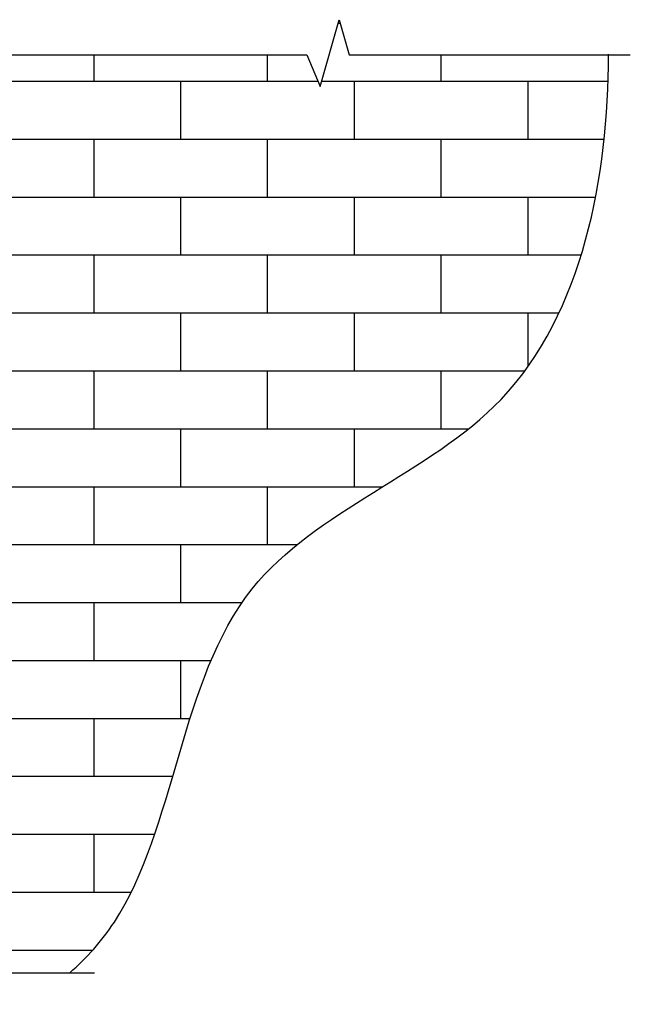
# Model space of a CAD drawing. Header units: inches. Extents: x 19734 to 55197, y -1945 to 10268.
# Tile 48 of 53: x 50203 to 50425, y 262 to 620. Entities that reach past the tile are written whole.
import ezdxf

# ---------------------------------------------------------------- set-up
doc = ezdxf.new("R2010")
doc.units = ezdxf.units.IN
doc.header["$MEASUREMENT"] = 0
doc.layers.add('G-ANNO-SYMB', color=7, linetype='Continuous', lineweight=30)

msp = doc.modelspace()

# ---------------------------------------------------------------- hatches: boundary and pattern name
at = {"layer": 'G-ANNO-SYMB'}
h = msp.add_hatch(dxfattribs=at)
h.set_pattern_fill('AR-BRSTD', color=256, scale=7.908333)
h.set_pattern_definition([(0, (80882.672, -17772.655), (0, 21.091525), []), (90, (80882.67, -17772.655), (-31.633333, 21.091525), [21.091525, -21.091525])])
h.paths.add_polyline_path([(50417.4612, 604.39163), (50417.47755, 607.6331), (50322.95233, 607.6331), (50319.30223, 620.48688), (50312.33889, 596.12943), (50307.58457, 607.6331), (50127.32521, 607.6331), (50127.32521, 445.71608), (50178.47675, 445.71608), (50178.69642, 445.05705), (50178.69642, 444.79344), (50178.69642, 387.52393), (50178.69642, 386.75506), (50177.36519, 386.31132), (50177.47722, 386.53539), (50127.32521, 386.53539), (50127.32521, 273.47349), (50182.06751, 273.47349), (50186.82183, 261.96983), (50193.78517, 286.32728), (50197.43527, 273.47349), (50221.16143, 273.47349), (50223.52562, 275.59598), (50225.8138, 277.79255), (50228.02422, 280.06491), (50230.15513, 282.41477), (50232.20477, 284.84384), (50234.17141, 287.35382), (50236.05328, 289.94641), (50237.84866, 292.6233), (50239.55803, 295.38415), (50241.18605, 298.22475), (50242.73784, 301.14049), (50244.21852, 304.12676), (50245.63319, 307.17892), (50246.98697, 310.29238), (50248.28499, 313.4625), (50249.53235, 316.68468), (50250.73417, 319.95429), (50251.89558, 323.26672), (50253.02168, 326.61735), (50254.11759, 330.00157), (50255.18842, 333.41475), (50256.2393, 336.85227), (50257.27534, 340.30953), (50258.30166, 343.78191), (50259.32337, 347.26478), (50260.34558, 350.75353), (50261.37342, 354.24354), (50262.412, 357.7302), (50263.46644, 361.20888), (50264.54185, 364.67498), (50265.64335, 368.12387), (50266.77605, 371.55093), (50267.94507, 374.95155), (50269.15553, 378.32111), (50270.41254, 381.655), (50271.72123, 384.9486), (50273.08669, 388.19728), (50274.51406, 391.39643), (50276.00845, 394.54144), (50277.57497, 397.62769), (50279.21874, 400.65055), (50280.94487, 403.60542), (50282.75849, 406.48768), (50284.66471, 409.2927), (50286.66864, 412.01587), (50288.7751, 414.65284), (50290.98333, 417.20419), (50293.28762, 419.67491), (50295.68206, 422.07014), (50298.16075, 424.395), (50300.71782, 426.65462), (50303.34735, 428.85416), (50306.04346, 430.99873), (50308.80024, 433.09348), (50311.61181, 435.14354), (50314.47227, 437.15404), (50317.37573, 439.13012), (50320.31628, 441.07691), (50323.28804, 442.99955), (50326.28511, 444.90317), (50329.3016, 446.79291), (50332.3316, 448.6739), (50335.36923, 450.55127), (50338.40859, 452.43017), (50341.44379, 454.31572), (50344.46892, 456.21306), (50347.47811, 458.12733), (50350.46544, 460.06365), (50353.42502, 462.02717), (50356.35097, 464.02302), (50359.23738, 466.05633), (50362.07837, 468.13224), (50364.86803, 470.25588), (50367.60047, 472.43238), (50370.26979, 474.66689), (50372.87011, 476.96454), (50375.39552, 479.33045), (50377.84013, 481.76977), (50380.19868, 484.28694), (50382.47047, 486.88134), (50384.65678, 489.55016), (50386.75893, 492.29057), (50388.77823, 495.09976), (50390.71597, 497.97489), (50392.57346, 500.91313), (50394.35202, 503.91167), (50396.05294, 506.96766), (50397.67754, 510.0783), (50399.22711, 513.24075), (50400.70296, 516.45218), (50402.10641, 519.70977), (50403.43875, 523.0107), (50404.70129, 526.35213), (50405.89533, 529.73124), (50407.0222, 533.14521), (50408.08318, 536.5912), (50409.07958, 540.0664), (50410.01272, 543.56797), (50410.88389, 547.0931), (50411.6944, 550.63894), (50412.44556, 554.20269), (50413.13868, 557.7815), (50413.77506, 561.37256), (50414.356, 564.97304), (50414.88281, 568.58011), (50415.3568, 572.19094), (50415.77928, 575.80272), (50416.15154, 579.41261), (50416.4749, 583.01779), (50416.75067, 586.61543), (50416.98013, 590.2027), (50417.16462, 593.77679), (50417.30542, 597.33486), (50417.40384, 600.87408)])

# ---------------------------------------------------------------- linework, layer by layer
for p, q in [((50312.33889, 596.12943), (50319.30223, 620.48688)), ((50319.30223, 620.48688), (50322.95233, 607.6331)), ((50127.32521, 607.6331), (50307.58457, 607.6331)), ((50307.58457, 607.6331), (50312.33889, 596.12943)), ((50322.95233, 607.6331), (50425.4173, 607.6331)), ((50197.43527, 273.47349), (50230.15792, 273.47349))]:
    msp.add_line(p, q, dxfattribs=at)
msp.add_open_spline([(50221.16143, 273.47349), (50227.35621, 278.8542), (50259.39114, 314.70384), (50262.48503, 427.06981), (50400.35844, 470.02672), (50417.48469, 563.93351), (50417.47883, 607.80085), (50417.47882, 607.88472)], degree=3, knots=[18.675086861, 18.675086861, 18.675086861, 18.675086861, 22.081411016, 38.683951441, 53.094836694, 69.705510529, 69.737327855, 69.737327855, 69.737327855, 69.737327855], dxfattribs=at)

doc.saveas('drawing.dxf')
